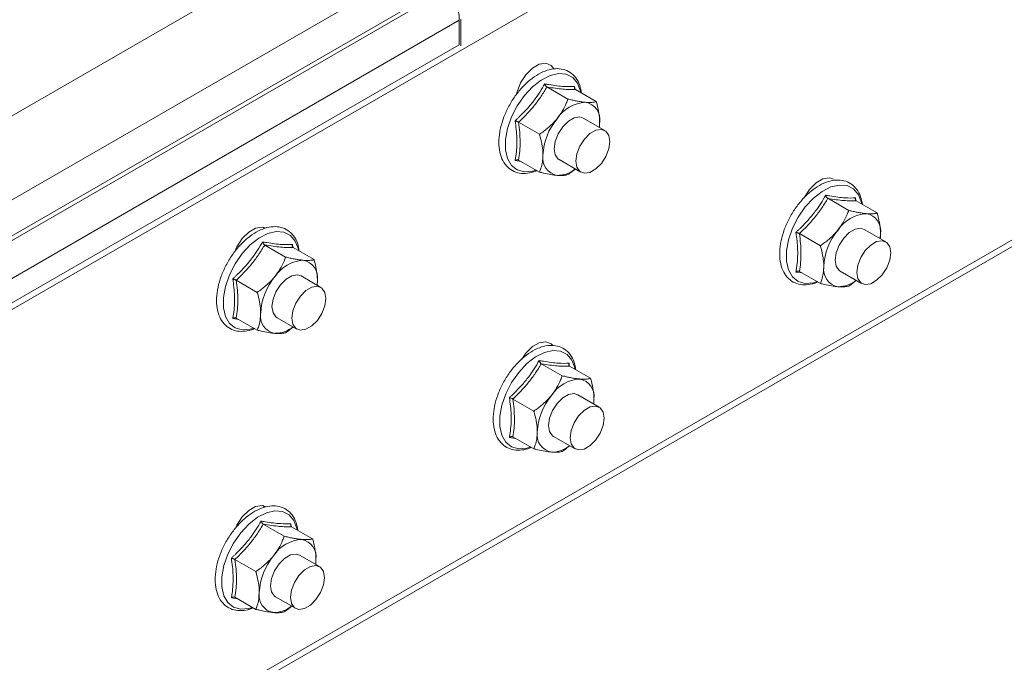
# Model space of a CAD drawing. Header units: millimetres. Extents: x 16 to 6312, y -8659 to -420.
# Tile 7 of 73: x 1000 to 1123, y -7560 to -7480. Entities that reach past the tile are written whole.
import ezdxf

# ---------------------------------------------------------------- set-up
doc = ezdxf.new("R2010")
doc.units = ezdxf.units.MM

msp = doc.modelspace()

# ---------------------------------------------------------------- linework, layer by layer
at = {"color": 7, "linetype": 'Continuous', "lineweight": 15}
for p, q in [((1149.47, -7429.49), (944.41, -7547.87)), ((1048.78, -7463.48), (661.99, -7686.76)), ((666.74, -7694.51), (1053.53, -7471.22)), ((666.87, -7698.91), (1053.66, -7475.63)), ((667.11, -7699.35), (1053.9, -7476.06)), ((668.23, -7703.43), (1055.07, -7480.11)), ((1055.07, -7480.11), (1055.07, -7483.17)), ((1055.28, -7479.99), (1055.28, -7483.29)), ((1055.07, -7483.17), (943.7, -7547.46)), ((1066, -7488.44), (1068.61, -7489.94)), ((1069.45, -7488.38), (1069.5, -7488.72)), ((1069.54, -7488.76), (1072.15, -7490.26)), ((1153, -7490.73), (940.87, -7613.19)), ((940.35, -7614.33), (1152.49, -7491.87)), ((1073.22, -7493.86), (1070.53, -7492.31)), ((1062.47, -7492.84), (1065.07, -7494.34)), ((1062.79, -7497.74), (1062.02, -7497.62)), ((1062.47, -7497.55), (1065.07, -7499.06)), ((1067.53, -7497.5), (1070.22, -7499.05)), ((1101.01, -7502.32), (1103.61, -7503.83)), ((1104.46, -7502.26), (1104.5, -7502.6)), ((1104.54, -7502.64), (1107.15, -7504.14)), ((1030.62, -7505.91), (1030.73, -7506.07)), ((1097.47, -7506.72), (1100.08, -7508.23)), ((1108.22, -7507.74), (1105.54, -7506.19)), ((1030.83, -7508.14), (1033.43, -7509.64)), ((1034.28, -7508.08), (1034.32, -7508.41)), ((1034.36, -7508.45), (1036.97, -7509.96)), ((1037.83, -7513.43), (1035.36, -7512)), ((1097.79, -7511.62), (1097.03, -7511.51)), ((1097.47, -7511.44), (1100.08, -7512.94)), ((1102.54, -7511.39), (1105.22, -7512.94)), ((1027.29, -7512.53), (1029.9, -7514.04)), ((1027.61, -7517.44), (1026.85, -7517.32)), ((1027.29, -7517.25), (1029.9, -7518.75)), ((1032.36, -7517.2), (1034.83, -7518.63)), ((1065.3, -7522.94), (1067.9, -7524.44)), ((1068.75, -7522.88), (1068.79, -7523.22)), ((1068.83, -7523.25), (1071.44, -7524.76)), ((1072.51, -7528.36), (1069.83, -7526.8)), ((1061.76, -7527.34), (1064.37, -7528.84)), ((1062.09, -7532.24), (1061.32, -7532.12)), ((1061.76, -7532.05), (1064.37, -7533.56)), ((1066.83, -7532), (1069.51, -7533.55)), ((1030.62, -7540.62), (1030.75, -7540.8)), ((1030.65, -7542.94), (1033.25, -7544.44)), ((1034.1, -7542.88), (1034.14, -7543.22)), ((1034.18, -7543.26), (1036.79, -7544.76)), ((1027.11, -7547.34), (1029.72, -7548.84)), ((1037.65, -7548.23), (1035.18, -7546.81)), ((1027.44, -7552.24), (1026.67, -7552.12)), ((1027.11, -7552.05), (1029.72, -7553.56)), ((1032.18, -7552), (1034.65, -7553.43))]:
    msp.add_line(p, q, dxfattribs=at)
at = {"color": 7, "linetype": 'Continuous', "lineweight": 15, "flags": 128}
for points in [[(1062.22, -7489.31), (1062.29, -7489.04), (1062.72, -7487.93), (1063.38, -7486.92), (1064.18, -7486.11), (1065.04, -7485.61), (1065.85, -7485.49), (1066.51, -7485.75), (1066.85, -7486.17)], [(1070.53, -7492.31), (1070.09, -7492.17), (1069.4, -7492.28), (1068.67, -7492.7), (1067.97, -7493.39), (1067.41, -7494.27), (1067.04, -7495.22), (1066.91, -7496.13), (1067.04, -7496.89), (1067.41, -7497.42), (1067.53, -7497.5)], [(1069.6, -7497.68), (1069.73, -7496.77), (1070.1, -7495.82), (1070.66, -7494.95), (1071.35, -7494.25), (1072.09, -7493.83), (1072.78, -7493.72), (1073.35, -7493.94), (1073.71, -7494.47), (1073.84, -7495.23), (1073.71, -7496.14), (1073.35, -7497.09), (1072.78, -7497.96), (1072.09, -7498.65), (1071.35, -7499.08), (1070.66, -7499.19), (1070.1, -7498.97), (1069.73, -7498.44), (1069.6, -7497.68)], [(1072.57, -7492.86), (1072.54, -7493.41), (1072.53, -7493.46)], [(1098.1, -7502.17), (1098.73, -7501.21), (1099.54, -7500.4), (1100.4, -7499.91), (1101.21, -7499.78), (1101.72, -7499.94)], [(1027.1, -7508.93), (1027.36, -7508.35), (1028.02, -7507.33), (1028.83, -7506.52), (1029.69, -7506.03), (1030.5, -7505.9), (1031.01, -7506.06)], [(1105.54, -7506.19), (1105.1, -7506.05), (1104.4, -7506.16), (1103.67, -7506.59), (1102.98, -7507.28), (1102.41, -7508.15), (1102.04, -7509.1), (1101.91, -7510.01), (1102.04, -7510.78), (1102.41, -7511.3), (1102.54, -7511.39)], [(1107.57, -7506.75), (1107.54, -7507.3), (1107.54, -7507.34)], [(1104.6, -7511.56), (1104.73, -7510.65), (1105.1, -7509.7), (1105.66, -7508.83), (1106.35, -7508.14), (1107.09, -7507.71), (1107.78, -7507.61), (1108.35, -7507.83), (1108.72, -7508.35), (1108.84, -7509.11), (1108.72, -7510.03), (1108.35, -7510.98), (1107.78, -7511.85), (1107.09, -7512.54), (1106.35, -7512.96), (1105.66, -7513.07), (1105.1, -7512.85), (1104.73, -7512.33), (1104.6, -7511.56)], [(1035.36, -7512), (1034.92, -7511.87), (1034.22, -7511.97), (1033.49, -7512.4), (1032.79, -7513.09), (1032.23, -7513.96), (1031.86, -7514.91), (1031.73, -7515.82), (1031.86, -7516.59), (1032.23, -7517.11), (1032.36, -7517.2)], [(1034.21, -7517.25), (1034.34, -7516.34), (1034.71, -7515.39), (1035.27, -7514.52), (1035.96, -7513.83), (1036.7, -7513.4), (1037.39, -7513.29), (1037.96, -7513.52), (1038.32, -7514.04), (1038.45, -7514.8), (1038.32, -7515.71), (1037.96, -7516.66), (1037.39, -7517.54), (1036.7, -7518.23), (1035.96, -7518.65), (1035.27, -7518.76), (1034.71, -7518.54), (1034.34, -7518.02), (1034.21, -7517.25)], [(1037.39, -7512.56), (1037.36, -7513.11), (1037.36, -7513.16)], [(1062.87, -7522.36), (1063.38, -7521.62), (1064.18, -7520.81), (1065.04, -7520.32), (1065.85, -7520.19), (1066.51, -7520.45), (1066.7, -7520.63)], [(1069.83, -7526.8), (1069.39, -7526.67), (1068.7, -7526.78), (1067.96, -7527.2), (1067.27, -7527.89), (1066.7, -7528.77), (1066.33, -7529.71), (1066.21, -7530.63), (1066.33, -7531.39), (1066.7, -7531.91), (1066.83, -7532)], [(1071.86, -7527.36), (1071.83, -7527.91), (1071.83, -7527.96)], [(1068.89, -7532.18), (1069.02, -7531.27), (1069.39, -7530.32), (1069.95, -7529.44), (1070.65, -7528.75), (1071.38, -7528.33), (1072.07, -7528.22), (1072.64, -7528.44), (1073.01, -7528.96), (1073.14, -7529.73), (1073.01, -7530.64), (1072.64, -7531.59), (1072.07, -7532.46), (1071.38, -7533.15), (1070.65, -7533.58), (1069.95, -7533.69), (1069.39, -7533.47), (1069.02, -7532.94), (1068.89, -7532.18)], [(1027.22, -7543.36), (1027.36, -7543.05), (1028.02, -7542.03), (1028.83, -7541.22), (1029.69, -7540.73), (1030.5, -7540.6), (1031.01, -7540.76)], [(1035.18, -7546.81), (1034.74, -7546.67), (1034.05, -7546.78), (1033.31, -7547.2), (1032.62, -7547.89), (1032.05, -7548.77), (1031.69, -7549.72), (1031.56, -7550.63), (1031.69, -7551.39), (1032.05, -7551.92), (1032.18, -7552)], [(1037.21, -7547.36), (1037.18, -7547.91), (1037.18, -7547.96)], [(1034.03, -7552.06), (1034.16, -7551.15), (1034.53, -7550.2), (1035.09, -7549.32), (1035.79, -7548.63), (1036.52, -7548.21), (1037.21, -7548.1), (1037.78, -7548.32), (1038.15, -7548.84), (1038.27, -7549.61), (1038.15, -7550.52), (1037.78, -7551.47), (1037.21, -7552.34), (1036.52, -7553.03), (1035.79, -7553.46), (1035.09, -7553.57), (1034.53, -7553.35), (1034.16, -7552.82), (1034.03, -7552.06)]]:
    msp.add_lwpolyline(points, dxfattribs=at)
at = {"color": 8, "linetype": 'Continuous', "lineweight": 15, "flags": 128}
for points in [[(1070.24, -7489.16), (1070.2, -7488.96), (1069.82, -7487.98), (1069.21, -7487.27), (1068.41, -7486.86), (1067.45, -7486.77), (1066.4, -7487.02), (1065.29, -7487.58), (1064.2, -7488.43), (1063.19, -7489.52), (1062.3, -7490.79), (1061.6, -7492.18), (1061.1, -7493.6), (1060.84, -7494.99), (1060.84, -7496.27), (1061.1, -7497.36), (1061.6, -7498.22), (1062.3, -7498.78), (1063.19, -7499.03), (1064.2, -7498.95), (1064.66, -7498.82)], [(1105.24, -7503.04), (1105.2, -7502.85), (1104.82, -7501.87), (1104.21, -7501.15), (1103.41, -7500.74), (1102.45, -7500.66), (1101.4, -7500.9), (1100.29, -7501.46), (1099.21, -7502.31), (1098.19, -7503.4), (1097.31, -7504.68), (1096.6, -7506.06), (1096.1, -7507.49), (1095.85, -7508.88), (1095.85, -7510.15), (1096.1, -7511.25), (1096.6, -7512.1), (1097.31, -7512.67), (1098.19, -7512.92), (1099.21, -7512.84), (1099.66, -7512.7)], [(1035.06, -7508.86), (1035.02, -7508.66), (1034.64, -7507.68), (1034.03, -7506.96), (1033.23, -7506.55), (1032.27, -7506.47), (1031.22, -7506.71), (1030.11, -7507.27), (1029.03, -7508.12), (1028.01, -7509.21), (1027.13, -7510.49), (1026.42, -7511.87), (1025.92, -7513.3), (1025.67, -7514.69), (1025.67, -7515.96), (1025.92, -7517.06), (1026.42, -7517.91), (1027.13, -7518.48), (1028.01, -7518.73), (1029.03, -7518.65), (1029.48, -7518.51)], [(1069.53, -7523.66), (1069.49, -7523.46), (1069.11, -7522.48), (1068.51, -7521.77), (1067.7, -7521.36), (1066.75, -7521.27), (1065.69, -7521.52), (1064.59, -7522.08), (1063.5, -7522.93), (1062.48, -7524.02), (1061.6, -7525.29), (1060.89, -7526.68), (1060.39, -7528.1), (1060.14, -7529.49), (1060.14, -7530.77), (1060.39, -7531.86), (1060.89, -7532.71), (1061.6, -7533.28), (1062.48, -7533.53), (1063.5, -7533.45), (1063.96, -7533.32)], [(1034.88, -7543.66), (1034.84, -7543.47), (1034.46, -7542.48), (1033.86, -7541.77), (1033.05, -7541.36), (1032.1, -7541.27), (1031.04, -7541.52), (1029.94, -7542.08), (1028.85, -7542.93), (1027.84, -7544.02), (1026.95, -7545.29), (1026.24, -7546.68), (1025.74, -7548.11), (1025.49, -7549.49), (1025.49, -7550.77), (1025.74, -7551.86), (1026.24, -7552.72), (1026.95, -7553.28), (1027.84, -7553.53), (1028.85, -7553.45), (1029.31, -7553.32)]]:
    msp.add_lwpolyline(points, dxfattribs=at)
at = {"color": 7, "linetype": 'Continuous', "lineweight": 15}
for centre, radius, start, end in [((1046.49, -7480.39), 8.59, 1.8773, 30.2825), ((1071.07, -7494.9), 4.56, 93.4295, 146.5651), ((1070.4, -7492.51), 2.2, 350.7481, 79.4532), ((1073.16, -7497.3), 7.67, 140.2279, 177.3607), ((1067.67, -7497.3), 2.2, 170.7481, 259.4532), ((1067.28, -7495.89), 3.57, 269.8151, 309.1966), ((1106.08, -7508.79), 4.56, 93.4295, 146.5651), ((1105.4, -7506.39), 2.2, 350.7481, 79.4532), ((1108.17, -7511.18), 7.67, 140.2279, 177.3607), ((1035.9, -7514.6), 4.56, 93.4295, 146.5651), ((1035.22, -7512.2), 2.2, 350.7481, 79.4532), ((1102.67, -7511.18), 2.2, 170.7481, 259.4532), ((1037.99, -7516.99), 7.67, 140.2279, 177.3607), ((1102.28, -7509.77), 3.57, 269.8151, 309.1966), ((1032.49, -7516.99), 2.2, 170.7481, 259.4532), ((1032.1, -7515.58), 3.57, 269.8151, 309.1966), ((1070.37, -7529.4), 4.56, 93.4295, 146.5651), ((1069.69, -7527.01), 2.2, 350.7481, 79.4532), ((1072.46, -7531.8), 7.67, 140.2279, 177.3607), ((1066.96, -7531.8), 2.2, 170.7481, 259.4532), ((1066.57, -7530.39), 3.57, 269.8151, 309.1966), ((1035.72, -7549.4), 4.56, 93.4295, 146.5651), ((1035.04, -7547.01), 2.2, 350.7481, 79.4532), ((1037.81, -7551.8), 7.67, 140.2279, 177.3607), ((1032.31, -7551.8), 2.2, 170.7481, 259.4532), ((1031.92, -7550.39), 3.57, 269.8151, 309.1966)]:
    msp.add_arc(centre, radius, start, end, dxfattribs=at)
for points, knots in [([(1070.31, -7489.2), (1070.25, -7488.87), (1070.12, -7488.15), (1069.63, -7487.26), (1068.92, -7486.58), (1068.03, -7486.2), (1067.06, -7486.11), (1066.02, -7486.32), (1064.94, -7486.79), (1063.87, -7487.54), (1062.85, -7488.52), (1061.93, -7489.68), (1061.15, -7490.97), (1060.55, -7492.34), (1060.15, -7493.72), (1059.97, -7495.06), (1060.04, -7496.31), (1060.35, -7497.41), (1060.9, -7498.3), (1061.67, -7498.91), (1062.58, -7499.23), (1063.57, -7499.22), (1064.3, -7499.09), (1064.69, -7498.88), (1064.74, -7498.86)], [0, 0, 0, 0, 0.042033, 0.091035, 0.138542, 0.184233, 0.229383, 0.275434, 0.32303, 0.371524, 0.420144, 0.468658, 0.517105, 0.565579, 0.614161, 0.662962, 0.712074, 0.761415, 0.810174, 0.857204, 0.902639, 0.947858, 0.994281, 1, 1, 1, 1]), ([(1062.02, -7492.67), (1062.11, -7492.59), (1062.29, -7492.43), (1062.81, -7491.93), (1063.56, -7491.16), (1064.41, -7490.12), (1065.14, -7489.07), (1065.54, -7488.39), (1065.74, -7488.05)], [0, 0, 0, 0, 0.058987, 0.117991, 0.354136, 0.592328, 0.795596, 1, 1, 1, 1]), ([(1066, -7488.44), (1065.77, -7488.83), (1065.29, -7489.6), (1064.46, -7490.73), (1063.52, -7491.82), (1062.82, -7492.5), (1062.47, -7492.84)], [0, 0, 0, 0, 0.245251, 0.49213, 0.745021, 1, 1, 1, 1]), ([(1065.74, -7488.05), (1065.91, -7488.08), (1066.43, -7488.17), (1067.26, -7488.3), (1068.38, -7488.41), (1069.04, -7488.39), (1069.45, -7488.38)], [0, 0, 0, 0, 0.118019, 0.354226, 0.592482, 1, 1, 1, 1]), ([(1065.74, -7488.05), (1065.74, -7488.05), (1065.75, -7488.09), (1065.78, -7488.17), (1065.84, -7488.28), (1065.92, -7488.38), (1065.98, -7488.42), (1066, -7488.44)], [0, 0, 0, 0, 0.007914, 0.267535, 0.528603, 0.763816, 1, 1, 1, 1]), ([(1069.54, -7488.76), (1069.3, -7488.76), (1068.83, -7488.77), (1068, -7488.72), (1067.06, -7488.61), (1066.36, -7488.5), (1066, -7488.44)], [0, 0, 0, 0, 0.245251, 0.49213, 0.745021, 1, 1, 1, 1]), ([(1069.54, -7488.76), (1069.51, -7488.74), (1069.46, -7488.7), (1069.43, -7488.6), (1069.42, -7488.5), (1069.44, -7488.42), (1069.45, -7488.38), (1069.45, -7488.38)], [0, 0, 0, 0, 0.236184, 0.471397, 0.732465, 0.992086, 1, 1, 1, 1]), ([(1067.27, -7492.39), (1067.49, -7492.08), (1067.95, -7491.46), (1068.31, -7490.7), (1068.52, -7490.2), (1068.58, -7490.03), (1068.61, -7489.94)], [0, 0, 0, 0, 0.395463, 0.801961, 0.900945, 1, 1, 1, 1]), ([(1068.61, -7489.94), (1068.79, -7489.99), (1069.15, -7490.07), (1069.66, -7490.18), (1070.16, -7490.27), (1070.5, -7490.32), (1070.71, -7490.34), (1070.77, -7490.34), (1070.8, -7490.35)], [0, 0, 0, 0, 0.220956, 0.442828, 0.66864, 0.896415, 0.948193, 1, 1, 1, 1]), ([(1070.8, -7490.35), (1070.92, -7490.36), (1071.15, -7490.37), (1071.45, -7490.37), (1071.72, -7490.35), (1071.91, -7490.32), (1072.05, -7490.29), (1072.11, -7490.27), (1072.15, -7490.26)], [0, 0, 0, 0, 0.197022, 0.395591, 0.598294, 0.802087, 0.901008, 1, 1, 1, 1]), ([(1072.57, -7492.86), (1072.57, -7492.74), (1072.56, -7492.29), (1072.45, -7491.45), (1072.27, -7490.69), (1072.15, -7490.29), (1072.15, -7490.26)], [0, 0, 0, 0, 0.148154, 0.552, 0.965648, 1, 1, 1, 1]), ([(1065.07, -7494.34), (1065.25, -7494.22), (1065.61, -7493.97), (1066.13, -7493.55), (1066.62, -7493.11), (1066.96, -7492.75), (1067.17, -7492.5), (1067.23, -7492.43), (1067.27, -7492.39)], [0, 0, 0, 0, 0.220956, 0.442828, 0.66864, 0.896415, 0.948193, 1, 1, 1, 1]), ([(1062.02, -7497.62), (1062.04, -7497.53), (1062.07, -7497.36), (1062.16, -7496.82), (1062.25, -7495.99), (1062.26, -7494.86), (1062.18, -7493.75), (1062.08, -7493.03), (1062.02, -7492.67)], [0, 0, 0, 0, 0.058987, 0.117991, 0.354136, 0.592328, 0.795596, 1, 1, 1, 1]), ([(1062.02, -7492.67), (1062.03, -7492.67), (1062.06, -7492.68), (1062.14, -7492.7), (1062.26, -7492.74), (1062.38, -7492.79), (1062.44, -7492.82), (1062.47, -7492.84)], [0, 0, 0, 0, 0.007914, 0.267535, 0.528603, 0.763816, 1, 1, 1, 1]), ([(1062.47, -7492.84), (1062.52, -7493.25), (1062.62, -7494.08), (1062.67, -7495.28), (1062.63, -7496.45), (1062.52, -7497.18), (1062.47, -7497.55)], [0, 0, 0, 0, 0.245251, 0.49213, 0.745021, 1, 1, 1, 1]), ([(1072.53, -7493.46), (1072.54, -7493.41), (1072.57, -7493.22), (1072.57, -7493.01), (1072.57, -7492.86)], [0, 0, 0, 0, 0.2697004, 1, 1, 1, 1]), ([(1065.5, -7496.94), (1065.5, -7496.82), (1065.48, -7496.04), (1065.3, -7495.14), (1065.08, -7494.37), (1065.07, -7494.34)], [0, 0, 0, 0, 0.148486, 0.965571, 1, 1, 1, 1]), ([(1065.07, -7499.06), (1065.11, -7498.98), (1065.17, -7498.82), (1065.31, -7498.41), (1065.46, -7497.82), (1065.49, -7497.24), (1065.5, -7496.94)], [0, 0, 0, 0, 0.131287, 0.262739, 0.627508, 1, 1, 1, 1]), ([(1062.02, -7497.62), (1062.03, -7497.62), (1062.06, -7497.6), (1062.14, -7497.55), (1062.26, -7497.52), (1062.38, -7497.51), (1062.44, -7497.54), (1062.47, -7497.55)], [0, 0, 0, 0, 0.007914, 0.267535, 0.528603, 0.763816, 1, 1, 1, 1]), ([(1069.54, -7498.66), (1069.39, -7498.79), (1069.09, -7499.04), (1068.77, -7499.26), (1068.61, -7499.37)], [0, 0, 0, 0, 0.500047, 1, 1, 1, 1]), ([(1067.27, -7499.46), (1067.01, -7499.43), (1066.5, -7499.37), (1065.8, -7499.22), (1065.32, -7499.11), (1065.15, -7499.08), (1065.07, -7499.06)], [0, 0, 0, 0, 0.395463, 0.801961, 0.900945, 1, 1, 1, 1]), ([(1068.61, -7499.37), (1068.46, -7499.41), (1068.16, -7499.48), (1067.66, -7499.49), (1067.33, -7499.46), (1067.27, -7499.46)], [0, 0, 0, 0, 0.4429219, 0.8963431, 1, 1, 1, 1]), ([(1105.31, -7503.08), (1105.25, -7502.75), (1105.13, -7502.03), (1104.63, -7501.15), (1103.92, -7500.46), (1103.03, -7500.08), (1102.06, -7500), (1101.02, -7500.2), (1099.95, -7500.68), (1098.87, -7501.42), (1097.85, -7502.4), (1096.93, -7503.56), (1096.15, -7504.86), (1095.55, -7506.22), (1095.15, -7507.61), (1094.97, -7508.95), (1095.04, -7510.2), (1095.35, -7511.3), (1095.9, -7512.18), (1096.67, -7512.8), (1097.58, -7513.11), (1098.57, -7513.1), (1099.3, -7512.97), (1099.7, -7512.77), (1099.74, -7512.75)], [0, 0, 0, 0, 0.042033, 0.091035, 0.138542, 0.184233, 0.229383, 0.275434, 0.32303, 0.371524, 0.420144, 0.468658, 0.517105, 0.565579, 0.614161, 0.662962, 0.712074, 0.761415, 0.810174, 0.857204, 0.902639, 0.947858, 0.994281, 1, 1, 1, 1]), ([(1097.03, -7506.55), (1097.11, -7506.47), (1097.29, -7506.31), (1097.81, -7505.82), (1098.56, -7505.05), (1099.41, -7504), (1100.14, -7502.96), (1100.54, -7502.28), (1100.74, -7501.93)], [0, 0, 0, 0, 0.058987, 0.117991, 0.354136, 0.592328, 0.795596, 1, 1, 1, 1]), ([(1101.01, -7502.32), (1100.77, -7502.71), (1100.3, -7503.49), (1099.46, -7504.61), (1098.52, -7505.7), (1097.82, -7506.38), (1097.47, -7506.72)], [0, 0, 0, 0, 0.245251, 0.49213, 0.745021, 1, 1, 1, 1]), ([(1100.74, -7501.93), (1100.91, -7501.96), (1101.43, -7502.06), (1102.26, -7502.19), (1103.38, -7502.3), (1104.04, -7502.28), (1104.46, -7502.26)], [0, 0, 0, 0, 0.118019, 0.354226, 0.592482, 1, 1, 1, 1]), ([(1100.74, -7501.93), (1100.74, -7501.93), (1100.75, -7501.97), (1100.78, -7502.06), (1100.84, -7502.17), (1100.92, -7502.27), (1100.98, -7502.3), (1101.01, -7502.32)], [0, 0, 0, 0, 0.007914, 0.267535, 0.528603, 0.763816, 1, 1, 1, 1]), ([(1104.54, -7502.64), (1104.31, -7502.64), (1103.83, -7502.65), (1103, -7502.6), (1102.06, -7502.5), (1101.36, -7502.38), (1101.01, -7502.32)], [0, 0, 0, 0, 0.245251, 0.49213, 0.745021, 1, 1, 1, 1]), ([(1104.54, -7502.64), (1104.52, -7502.62), (1104.47, -7502.58), (1104.43, -7502.49), (1104.42, -7502.38), (1104.44, -7502.3), (1104.46, -7502.27), (1104.46, -7502.26)], [0, 0, 0, 0, 0.236184, 0.471397, 0.732465, 0.992086, 1, 1, 1, 1]), ([(1102.27, -7506.27), (1102.49, -7505.97), (1102.95, -7505.34), (1103.31, -7504.59), (1103.52, -7504.08), (1103.58, -7503.91), (1103.61, -7503.83)], [0, 0, 0, 0, 0.395463, 0.801961, 0.900945, 1, 1, 1, 1]), ([(1103.61, -7503.83), (1103.79, -7503.87), (1104.15, -7503.96), (1104.67, -7504.06), (1105.16, -7504.15), (1105.5, -7504.2), (1105.71, -7504.22), (1105.77, -7504.23), (1105.8, -7504.23)], [0, 0, 0, 0, 0.220956, 0.442828, 0.66864, 0.896415, 0.948193, 1, 1, 1, 1]), ([(1105.8, -7504.23), (1105.92, -7504.24), (1106.15, -7504.26), (1106.45, -7504.26), (1106.72, -7504.24), (1106.91, -7504.2), (1107.05, -7504.17), (1107.12, -7504.15), (1107.15, -7504.14)], [0, 0, 0, 0, 0.197022, 0.395591, 0.598294, 0.802087, 0.901008, 1, 1, 1, 1]), ([(1107.57, -7506.75), (1107.57, -7506.63), (1107.56, -7506.18), (1107.45, -7505.34), (1107.27, -7504.58), (1107.16, -7504.18), (1107.15, -7504.14)], [0, 0, 0, 0, 0.148154, 0.552, 0.965648, 1, 1, 1, 1]), ([(1035.13, -7508.9), (1035.07, -7508.56), (1034.95, -7507.84), (1034.45, -7506.96), (1033.74, -7506.27), (1032.85, -7505.89), (1031.88, -7505.81), (1030.84, -7506.01), (1029.77, -7506.49), (1028.69, -7507.24), (1027.67, -7508.21), (1026.75, -7509.37), (1025.97, -7510.67), (1025.37, -7512.03), (1024.97, -7513.42), (1024.79, -7514.76), (1024.86, -7516.01), (1025.17, -7517.11), (1025.72, -7518), (1026.49, -7518.61), (1027.4, -7518.92), (1028.39, -7518.91), (1029.12, -7518.78), (1029.51, -7518.58), (1029.56, -7518.56)], [0, 0, 0, 0, 0.042033, 0.091035, 0.138542, 0.184233, 0.229383, 0.275434, 0.32303, 0.371524, 0.420144, 0.468658, 0.517105, 0.565579, 0.614161, 0.662962, 0.712074, 0.761415, 0.810174, 0.857204, 0.902639, 0.947858, 0.994281, 1, 1, 1, 1]), ([(1097.03, -7511.51), (1097.04, -7511.42), (1097.07, -7511.24), (1097.16, -7510.7), (1097.25, -7509.87), (1097.26, -7508.75), (1097.18, -7507.64), (1097.08, -7506.92), (1097.03, -7506.55)], [0, 0, 0, 0, 0.058987, 0.117991, 0.354136, 0.592328, 0.795596, 1, 1, 1, 1]), ([(1097.03, -7506.55), (1097.03, -7506.55), (1097.06, -7506.56), (1097.14, -7506.58), (1097.26, -7506.63), (1097.38, -7506.67), (1097.44, -7506.71), (1097.47, -7506.72)], [0, 0, 0, 0, 0.007914, 0.267535, 0.528603, 0.763816, 1, 1, 1, 1]), ([(1097.47, -7506.72), (1097.52, -7507.14), (1097.62, -7507.96), (1097.67, -7509.17), (1097.63, -7510.34), (1097.52, -7511.07), (1097.47, -7511.44)], [0, 0, 0, 0, 0.245251, 0.49213, 0.745021, 1, 1, 1, 1]), ([(1100.08, -7508.23), (1100.26, -7508.1), (1100.61, -7507.85), (1101.13, -7507.44), (1101.62, -7506.99), (1101.96, -7506.63), (1102.17, -7506.39), (1102.24, -7506.31), (1102.27, -7506.27)], [0, 0, 0, 0, 0.220956, 0.442828, 0.66864, 0.896415, 0.948193, 1, 1, 1, 1]), ([(1107.54, -7507.34), (1107.54, -7507.29), (1107.57, -7507.1), (1107.57, -7506.9), (1107.57, -7506.75)], [0, 0, 0, 0, 0.2697, 1, 1, 1, 1]), ([(1026.85, -7512.36), (1026.93, -7512.28), (1027.11, -7512.12), (1027.63, -7511.63), (1028.38, -7510.86), (1029.23, -7509.82), (1029.96, -7508.77), (1030.36, -7508.09), (1030.56, -7507.74)], [0, 0, 0, 0, 0.058987, 0.117991, 0.354136, 0.592328, 0.795596, 1, 1, 1, 1]), ([(1030.83, -7508.14), (1030.59, -7508.52), (1030.12, -7509.3), (1029.28, -7510.43), (1028.34, -7511.51), (1027.64, -7512.19), (1027.29, -7512.53)], [0, 0, 0, 0, 0.245251, 0.49213, 0.745021, 1, 1, 1, 1]), ([(1030.56, -7507.74), (1030.73, -7507.78), (1031.25, -7507.87), (1032.08, -7508), (1033.2, -7508.11), (1033.86, -7508.09), (1034.28, -7508.08)], [0, 0, 0, 0, 0.118019, 0.354226, 0.592482, 1, 1, 1, 1]), ([(1030.56, -7507.74), (1030.56, -7507.74), (1030.57, -7507.79), (1030.6, -7507.87), (1030.66, -7507.98), (1030.74, -7508.08), (1030.8, -7508.12), (1030.83, -7508.14)], [0, 0, 0, 0, 0.007914, 0.267535, 0.528603, 0.763816, 1, 1, 1, 1]), ([(1034.36, -7508.45), (1034.13, -7508.46), (1033.65, -7508.46), (1032.82, -7508.41), (1031.88, -7508.31), (1031.18, -7508.19), (1030.83, -7508.14)], [0, 0, 0, 0, 0.245251, 0.49213, 0.745021, 1, 1, 1, 1]), ([(1034.36, -7508.45), (1034.34, -7508.43), (1034.29, -7508.39), (1034.25, -7508.3), (1034.24, -7508.19), (1034.26, -7508.12), (1034.27, -7508.08), (1034.28, -7508.08)], [0, 0, 0, 0, 0.236184, 0.471397, 0.732465, 0.992086, 1, 1, 1, 1]), ([(1100.5, -7510.83), (1100.5, -7510.71), (1100.48, -7509.92), (1100.3, -7509.02), (1100.08, -7508.26), (1100.08, -7508.23)], [0, 0, 0, 0, 0.148486, 0.965571, 1, 1, 1, 1]), ([(1032.09, -7512.08), (1032.31, -7511.78), (1032.77, -7511.16), (1033.13, -7510.4), (1033.34, -7509.89), (1033.4, -7509.72), (1033.43, -7509.64)], [0, 0, 0, 0, 0.395463, 0.801961, 0.900945, 1, 1, 1, 1]), ([(1033.43, -7509.64), (1033.61, -7509.68), (1033.97, -7509.77), (1034.49, -7509.87), (1034.98, -7509.96), (1035.32, -7510.01), (1035.53, -7510.03), (1035.59, -7510.04), (1035.62, -7510.04)], [0, 0, 0, 0, 0.220956, 0.442828, 0.66864, 0.896415, 0.948193, 1, 1, 1, 1]), ([(1035.62, -7510.04), (1035.74, -7510.05), (1035.97, -7510.07), (1036.27, -7510.07), (1036.54, -7510.05), (1036.73, -7510.02), (1036.87, -7509.98), (1036.94, -7509.97), (1036.97, -7509.96)], [0, 0, 0, 0, 0.197022, 0.395591, 0.598294, 0.802087, 0.901008, 1, 1, 1, 1]), ([(1037.39, -7512.56), (1037.39, -7512.44), (1037.38, -7511.99), (1037.27, -7511.15), (1037.09, -7510.39), (1036.98, -7509.99), (1036.97, -7509.96)], [0, 0, 0, 0, 0.148154, 0.552, 0.965648, 1, 1, 1, 1]), ([(1100.08, -7512.94), (1100.11, -7512.86), (1100.17, -7512.7), (1100.31, -7512.3), (1100.46, -7511.7), (1100.49, -7511.12), (1100.5, -7510.83)], [0, 0, 0, 0, 0.131287, 0.262739, 0.627508, 1, 1, 1, 1]), ([(1029.9, -7514.04), (1030.07, -7513.91), (1030.43, -7513.66), (1030.95, -7513.25), (1031.44, -7512.8), (1031.78, -7512.44), (1031.99, -7512.2), (1032.06, -7512.12), (1032.09, -7512.08)], [0, 0, 0, 0, 0.220956, 0.442828, 0.66864, 0.896415, 0.948193, 1, 1, 1, 1]), ([(1097.03, -7511.51), (1097.03, -7511.51), (1097.06, -7511.48), (1097.14, -7511.44), (1097.26, -7511.4), (1097.38, -7511.4), (1097.44, -7511.42), (1097.47, -7511.44)], [0, 0, 0, 0, 0.007914, 0.267535, 0.528603, 0.763816, 1, 1, 1, 1]), ([(1026.85, -7517.32), (1026.86, -7517.23), (1026.89, -7517.05), (1026.98, -7516.52), (1027.07, -7515.68), (1027.08, -7514.56), (1027, -7513.45), (1026.9, -7512.73), (1026.85, -7512.36)], [0, 0, 0, 0, 0.058987, 0.117991, 0.354136, 0.592328, 0.795596, 1, 1, 1, 1]), ([(1026.85, -7512.36), (1026.85, -7512.37), (1026.88, -7512.37), (1026.96, -7512.4), (1027.08, -7512.44), (1027.2, -7512.48), (1027.26, -7512.52), (1027.29, -7512.53)], [0, 0, 0, 0, 0.007914, 0.267535, 0.528603, 0.763816, 1, 1, 1, 1]), ([(1027.29, -7512.53), (1027.34, -7512.95), (1027.44, -7513.77), (1027.49, -7514.98), (1027.45, -7516.15), (1027.34, -7516.88), (1027.29, -7517.25)], [0, 0, 0, 0, 0.245251, 0.49213, 0.745021, 1, 1, 1, 1]), ([(1037.36, -7513.16), (1037.36, -7513.1), (1037.39, -7512.91), (1037.39, -7512.71), (1037.39, -7512.56)], [0, 0, 0, 0, 0.2697004, 1, 1, 1, 1]), ([(1102.27, -7513.34), (1102.01, -7513.31), (1101.5, -7513.25), (1100.8, -7513.11), (1100.32, -7513), (1100.16, -7512.96), (1100.08, -7512.94)], [0, 0, 0, 0, 0.395463, 0.801961, 0.900945, 1, 1, 1, 1]), ([(1103.61, -7513.26), (1103.46, -7513.29), (1103.16, -7513.37), (1102.66, -7513.38), (1102.33, -7513.35), (1102.27, -7513.34)], [0, 0, 0, 0, 0.4429219, 0.8963431, 1, 1, 1, 1]), ([(1104.54, -7512.54), (1104.39, -7512.67), (1104.1, -7512.93), (1103.77, -7513.15), (1103.61, -7513.26)], [0, 0, 0, 0, 0.500047, 1, 1, 1, 1]), ([(1030.32, -7516.64), (1030.32, -7516.52), (1030.3, -7515.73), (1030.12, -7514.83), (1029.9, -7514.07), (1029.9, -7514.04)], [0, 0, 0, 0, 0.148486, 0.965571, 1, 1, 1, 1]), ([(1029.9, -7518.75), (1029.93, -7518.67), (1029.99, -7518.51), (1030.13, -7518.11), (1030.28, -7517.51), (1030.31, -7516.93), (1030.32, -7516.64)], [0, 0, 0, 0, 0.131287, 0.262739, 0.627508, 1, 1, 1, 1]), ([(1026.85, -7517.32), (1026.85, -7517.32), (1026.88, -7517.29), (1026.96, -7517.25), (1027.08, -7517.21), (1027.2, -7517.21), (1027.26, -7517.24), (1027.29, -7517.25)], [0, 0, 0, 0, 0.007914, 0.267535, 0.528603, 0.763816, 1, 1, 1, 1]), ([(1032.09, -7519.16), (1031.83, -7519.13), (1031.32, -7519.06), (1030.62, -7518.92), (1030.14, -7518.81), (1029.98, -7518.77), (1029.9, -7518.75)], [0, 0, 0, 0, 0.395463, 0.801961, 0.900945, 1, 1, 1, 1]), ([(1033.43, -7519.07), (1033.28, -7519.11), (1032.98, -7519.18), (1032.48, -7519.19), (1032.15, -7519.16), (1032.09, -7519.16)], [0, 0, 0, 0, 0.4429219, 0.8963431, 1, 1, 1, 1]), ([(1034.36, -7518.35), (1034.21, -7518.48), (1033.92, -7518.74), (1033.59, -7518.96), (1033.43, -7519.07)], [0, 0, 0, 0, 0.500047, 1, 1, 1, 1]), ([(1069.6, -7523.7), (1069.54, -7523.37), (1069.42, -7522.65), (1068.93, -7521.76), (1068.21, -7521.07), (1067.32, -7520.69), (1066.35, -7520.61), (1065.31, -7520.81), (1064.24, -7521.29), (1063.16, -7522.04), (1062.14, -7523.02), (1061.22, -7524.18), (1060.44, -7525.47), (1059.84, -7526.84), (1059.44, -7528.22), (1059.27, -7529.56), (1059.33, -7530.81), (1059.64, -7531.91), (1060.19, -7532.8), (1060.96, -7533.41), (1061.87, -7533.72), (1062.86, -7533.72), (1063.59, -7533.58), (1063.99, -7533.38), (1064.03, -7533.36)], [0, 0, 0, 0, 0.042033, 0.091035, 0.138542, 0.184233, 0.229383, 0.275434, 0.32303, 0.371524, 0.420144, 0.468658, 0.517105, 0.565579, 0.614161, 0.662962, 0.712074, 0.761415, 0.810174, 0.857204, 0.902639, 0.947858, 0.994281, 1, 1, 1, 1]), ([(1061.32, -7527.17), (1061.41, -7527.09), (1061.58, -7526.93), (1062.1, -7526.43), (1062.85, -7525.66), (1063.7, -7524.62), (1064.43, -7523.57), (1064.83, -7522.89), (1065.03, -7522.55)], [0, 0, 0, 0, 0.058987, 0.117991, 0.354136, 0.592328, 0.795596, 1, 1, 1, 1]), ([(1065.3, -7522.94), (1065.06, -7523.33), (1064.59, -7524.1), (1063.75, -7525.23), (1062.81, -7526.32), (1062.11, -7527), (1061.76, -7527.34)], [0, 0, 0, 0, 0.245251, 0.49213, 0.745021, 1, 1, 1, 1]), ([(1065.03, -7522.55), (1065.21, -7522.58), (1065.73, -7522.67), (1066.55, -7522.8), (1067.67, -7522.91), (1068.33, -7522.89), (1068.75, -7522.88)], [0, 0, 0, 0, 0.118019, 0.354226, 0.592482, 1, 1, 1, 1]), ([(1065.03, -7522.55), (1065.03, -7522.55), (1065.04, -7522.59), (1065.07, -7522.67), (1065.14, -7522.78), (1065.21, -7522.88), (1065.27, -7522.92), (1065.3, -7522.94)], [0, 0, 0, 0, 0.007914, 0.267535, 0.528603, 0.763816, 1, 1, 1, 1]), ([(1068.83, -7523.25), (1068.6, -7523.26), (1068.12, -7523.27), (1067.29, -7523.22), (1066.35, -7523.11), (1065.65, -7523), (1065.3, -7522.94)], [0, 0, 0, 0, 0.245251, 0.49213, 0.745021, 1, 1, 1, 1]), ([(1068.83, -7523.25), (1068.81, -7523.24), (1068.76, -7523.2), (1068.72, -7523.1), (1068.71, -7523), (1068.73, -7522.92), (1068.75, -7522.88), (1068.75, -7522.88)], [0, 0, 0, 0, 0.236184, 0.471397, 0.732465, 0.992086, 1, 1, 1, 1]), ([(1066.56, -7526.89), (1066.78, -7526.58), (1067.24, -7525.96), (1067.6, -7525.2), (1067.81, -7524.69), (1067.87, -7524.53), (1067.9, -7524.44)], [0, 0, 0, 0, 0.395463, 0.801961, 0.900945, 1, 1, 1, 1]), ([(1067.9, -7524.44), (1068.08, -7524.48), (1068.44, -7524.57), (1068.96, -7524.68), (1069.45, -7524.77), (1069.79, -7524.81), (1070, -7524.84), (1070.06, -7524.84), (1070.09, -7524.85)], [0, 0, 0, 0, 0.220956, 0.442828, 0.66864, 0.896415, 0.948193, 1, 1, 1, 1]), ([(1070.09, -7524.85), (1070.21, -7524.85), (1070.44, -7524.87), (1070.74, -7524.87), (1071.01, -7524.85), (1071.2, -7524.82), (1071.34, -7524.79), (1071.41, -7524.77), (1071.44, -7524.76)], [0, 0, 0, 0, 0.197022, 0.395591, 0.598294, 0.802087, 0.901008, 1, 1, 1, 1]), ([(1071.86, -7527.36), (1071.86, -7527.24), (1071.85, -7526.79), (1071.74, -7525.95), (1071.56, -7525.19), (1071.45, -7524.79), (1071.44, -7524.76)], [0, 0, 0, 0, 0.148154, 0.552, 0.965648, 1, 1, 1, 1]), ([(1064.37, -7528.84), (1064.55, -7528.72), (1064.91, -7528.47), (1065.42, -7528.05), (1065.92, -7527.61), (1066.26, -7527.25), (1066.46, -7527), (1066.53, -7526.93), (1066.56, -7526.89)], [0, 0, 0, 0, 0.220956, 0.442828, 0.66864, 0.896415, 0.948193, 1, 1, 1, 1]), ([(1061.32, -7532.12), (1061.33, -7532.03), (1061.36, -7531.86), (1061.45, -7531.32), (1061.54, -7530.48), (1061.55, -7529.36), (1061.47, -7528.25), (1061.37, -7527.53), (1061.32, -7527.17)], [0, 0, 0, 0, 0.058987, 0.117991, 0.354136, 0.592328, 0.795596, 1, 1, 1, 1]), ([(1061.32, -7527.17), (1061.32, -7527.17), (1061.36, -7527.18), (1061.43, -7527.2), (1061.55, -7527.24), (1061.67, -7527.29), (1061.73, -7527.32), (1061.76, -7527.34)], [0, 0, 0, 0, 0.007914, 0.267535, 0.528603, 0.763816, 1, 1, 1, 1]), ([(1061.76, -7527.34), (1061.81, -7527.75), (1061.92, -7528.58), (1061.96, -7529.78), (1061.92, -7530.95), (1061.81, -7531.68), (1061.76, -7532.05)], [0, 0, 0, 0, 0.245251, 0.49213, 0.745021, 1, 1, 1, 1]), ([(1071.83, -7527.96), (1071.83, -7527.91), (1071.86, -7527.72), (1071.86, -7527.51), (1071.86, -7527.36)], [0, 0, 0, 0, 0.2697004, 1, 1, 1, 1]), ([(1064.79, -7531.44), (1064.79, -7531.32), (1064.77, -7530.54), (1064.59, -7529.63), (1064.38, -7528.87), (1064.37, -7528.84)], [0, 0, 0, 0, 0.148486, 0.965571, 1, 1, 1, 1]), ([(1064.37, -7533.56), (1064.4, -7533.47), (1064.46, -7533.31), (1064.6, -7532.91), (1064.75, -7532.32), (1064.78, -7531.74), (1064.79, -7531.44)], [0, 0, 0, 0, 0.131287, 0.262739, 0.627508, 1, 1, 1, 1]), ([(1061.32, -7532.12), (1061.32, -7532.12), (1061.36, -7532.09), (1061.43, -7532.05), (1061.55, -7532.02), (1061.67, -7532.01), (1061.73, -7532.04), (1061.76, -7532.05)], [0, 0, 0, 0, 0.007914, 0.267535, 0.528603, 0.763816, 1, 1, 1, 1]), ([(1066.56, -7533.96), (1066.3, -7533.93), (1065.79, -7533.87), (1065.09, -7533.72), (1064.61, -7533.61), (1064.45, -7533.57), (1064.37, -7533.56)], [0, 0, 0, 0, 0.395463, 0.801961, 0.900945, 1, 1, 1, 1]), ([(1067.9, -7533.87), (1067.75, -7533.91), (1067.45, -7533.98), (1066.95, -7533.99), (1066.62, -7533.96), (1066.56, -7533.96)], [0, 0, 0, 0, 0.4429219, 0.8963431, 1, 1, 1, 1]), ([(1068.83, -7533.16), (1068.68, -7533.28), (1068.39, -7533.54), (1068.06, -7533.76), (1067.9, -7533.87)], [0, 0, 0, 0, 0.500047, 1, 1, 1, 1]), ([(1034.95, -7543.7), (1034.9, -7543.37), (1034.77, -7542.65), (1034.28, -7541.76), (1033.56, -7541.08), (1032.68, -7540.7), (1031.7, -7540.61), (1030.67, -7540.82), (1029.59, -7541.3), (1028.51, -7542.04), (1027.49, -7543.02), (1026.57, -7544.18), (1025.79, -7545.47), (1025.19, -7546.84), (1024.79, -7548.22), (1024.62, -7549.57), (1024.68, -7550.81), (1024.99, -7551.91), (1025.55, -7552.8), (1026.31, -7553.41), (1027.22, -7553.73), (1028.21, -7553.72), (1028.95, -7553.59), (1029.34, -7553.38), (1029.38, -7553.36)], [0, 0, 0, 0, 0.042033, 0.091035, 0.138542, 0.184233, 0.229383, 0.275434, 0.32303, 0.371524, 0.420144, 0.468658, 0.517105, 0.565579, 0.614161, 0.662962, 0.712074, 0.761415, 0.810174, 0.857204, 0.902639, 0.947858, 0.994281, 1, 1, 1, 1]), ([(1026.67, -7547.17), (1026.76, -7547.09), (1026.93, -7546.93), (1027.45, -7546.43), (1028.2, -7545.67), (1029.06, -7544.62), (1029.78, -7543.57), (1030.18, -7542.89), (1030.38, -7542.55)], [0, 0, 0, 0, 0.058987, 0.117991, 0.354136, 0.592328, 0.795596, 1, 1, 1, 1]), ([(1030.38, -7542.55), (1030.56, -7542.58), (1031.08, -7542.68), (1031.9, -7542.8), (1033.02, -7542.91), (1033.68, -7542.89), (1034.1, -7542.88)], [0, 0, 0, 0, 0.118019, 0.354226, 0.592482, 1, 1, 1, 1]), ([(1030.38, -7542.55), (1030.38, -7542.55), (1030.4, -7542.59), (1030.42, -7542.67), (1030.49, -7542.78), (1030.56, -7542.88), (1030.62, -7542.92), (1030.65, -7542.94)], [0, 0, 0, 0, 0.007914, 0.267535, 0.528603, 0.763816, 1, 1, 1, 1]), ([(1030.65, -7542.94), (1030.41, -7543.33), (1029.94, -7544.1), (1029.11, -7545.23), (1028.17, -7546.32), (1027.47, -7547), (1027.11, -7547.34)], [0, 0, 0, 0, 0.245251, 0.49213, 0.745021, 1, 1, 1, 1]), ([(1034.18, -7543.26), (1033.95, -7543.26), (1033.47, -7543.27), (1032.64, -7543.22), (1031.7, -7543.11), (1031, -7543), (1030.65, -7542.94)], [0, 0, 0, 0, 0.245251, 0.49213, 0.745021, 1, 1, 1, 1]), ([(1034.18, -7543.26), (1034.16, -7543.24), (1034.11, -7543.2), (1034.07, -7543.11), (1034.06, -7543), (1034.08, -7542.92), (1034.1, -7542.88), (1034.1, -7542.88)], [0, 0, 0, 0, 0.236184, 0.471397, 0.732465, 0.992086, 1, 1, 1, 1]), ([(1031.91, -7546.89), (1032.14, -7546.58), (1032.59, -7545.96), (1032.95, -7545.21), (1033.16, -7544.7), (1033.22, -7544.53), (1033.25, -7544.44)], [0, 0, 0, 0, 0.395463, 0.801961, 0.900945, 1, 1, 1, 1]), ([(1033.25, -7544.44), (1033.43, -7544.49), (1033.79, -7544.57), (1034.31, -7544.68), (1034.8, -7544.77), (1035.14, -7544.82), (1035.35, -7544.84), (1035.41, -7544.84), (1035.45, -7544.85)], [0, 0, 0, 0, 0.220956, 0.442828, 0.66864, 0.896415, 0.948193, 1, 1, 1, 1]), ([(1035.45, -7544.85), (1035.56, -7544.86), (1035.79, -7544.87), (1036.1, -7544.87), (1036.36, -7544.85), (1036.56, -7544.82), (1036.7, -7544.79), (1036.76, -7544.77), (1036.79, -7544.76)], [0, 0, 0, 0, 0.197022, 0.395591, 0.598294, 0.802087, 0.901008, 1, 1, 1, 1]), ([(1037.21, -7547.36), (1037.21, -7547.24), (1037.2, -7546.79), (1037.09, -7545.95), (1036.91, -7545.19), (1036.8, -7544.79), (1036.79, -7544.76)], [0, 0, 0, 0, 0.148154, 0.552, 0.965648, 1, 1, 1, 1]), ([(1026.67, -7552.12), (1026.68, -7552.03), (1026.72, -7551.86), (1026.8, -7551.32), (1026.89, -7550.49), (1026.9, -7549.36), (1026.82, -7548.25), (1026.72, -7547.53), (1026.67, -7547.17)], [0, 0, 0, 0, 0.058987, 0.117991, 0.354136, 0.592328, 0.795596, 1, 1, 1, 1]), ([(1026.67, -7547.17), (1026.67, -7547.17), (1026.71, -7547.18), (1026.79, -7547.2), (1026.91, -7547.24), (1027.02, -7547.29), (1027.08, -7547.32), (1027.11, -7547.34)], [0, 0, 0, 0, 0.007914, 0.267535, 0.528603, 0.763816, 1, 1, 1, 1]), ([(1027.11, -7547.34), (1027.16, -7547.75), (1027.27, -7548.58), (1027.32, -7549.79), (1027.27, -7550.95), (1027.17, -7551.69), (1027.11, -7552.05)], [0, 0, 0, 0, 0.245251, 0.49213, 0.745021, 1, 1, 1, 1]), ([(1029.72, -7548.84), (1029.9, -7548.72), (1030.26, -7548.47), (1030.77, -7548.06), (1031.27, -7547.61), (1031.61, -7547.25), (1031.82, -7547.01), (1031.88, -7546.93), (1031.91, -7546.89)], [0, 0, 0, 0, 0.220956, 0.442828, 0.66864, 0.896415, 0.948193, 1, 1, 1, 1]), ([(1037.18, -7547.96), (1037.19, -7547.91), (1037.21, -7547.72), (1037.21, -7547.51), (1037.21, -7547.36)], [0, 0, 0, 0, 0.2697, 1, 1, 1, 1]), ([(1030.14, -7551.45), (1030.14, -7551.32), (1030.13, -7550.54), (1029.94, -7549.64), (1029.73, -7548.87), (1029.72, -7548.84)], [0, 0, 0, 0, 0.148486, 0.965571, 1, 1, 1, 1]), ([(1029.72, -7553.56), (1029.75, -7553.48), (1029.82, -7553.32), (1029.95, -7552.91), (1030.1, -7552.32), (1030.13, -7551.74), (1030.14, -7551.45)], [0, 0, 0, 0, 0.131287, 0.262739, 0.627508, 1, 1, 1, 1]), ([(1026.67, -7552.12), (1026.67, -7552.12), (1026.71, -7552.1), (1026.79, -7552.05), (1026.91, -7552.02), (1027.02, -7552.01), (1027.08, -7552.04), (1027.11, -7552.05)], [0, 0, 0, 0, 0.007914, 0.267535, 0.528603, 0.763816, 1, 1, 1, 1]), ([(1031.91, -7553.96), (1031.66, -7553.93), (1031.14, -7553.87), (1030.44, -7553.72), (1029.96, -7553.61), (1029.8, -7553.58), (1029.72, -7553.56)], [0, 0, 0, 0, 0.395463, 0.801961, 0.900945, 1, 1, 1, 1]), ([(1033.25, -7553.87), (1033.1, -7553.91), (1032.8, -7553.98), (1032.3, -7553.99), (1031.97, -7553.97), (1031.91, -7553.96)], [0, 0, 0, 0, 0.4429219, 0.8963431, 1, 1, 1, 1]), ([(1034.18, -7553.16), (1034.04, -7553.29), (1033.74, -7553.54), (1033.42, -7553.76), (1033.25, -7553.87)], [0, 0, 0, 0, 0.500047, 1, 1, 1, 1])]:
    msp.add_open_spline(points, degree=3, knots=knots, dxfattribs=at)

doc.saveas('drawing.dxf')
